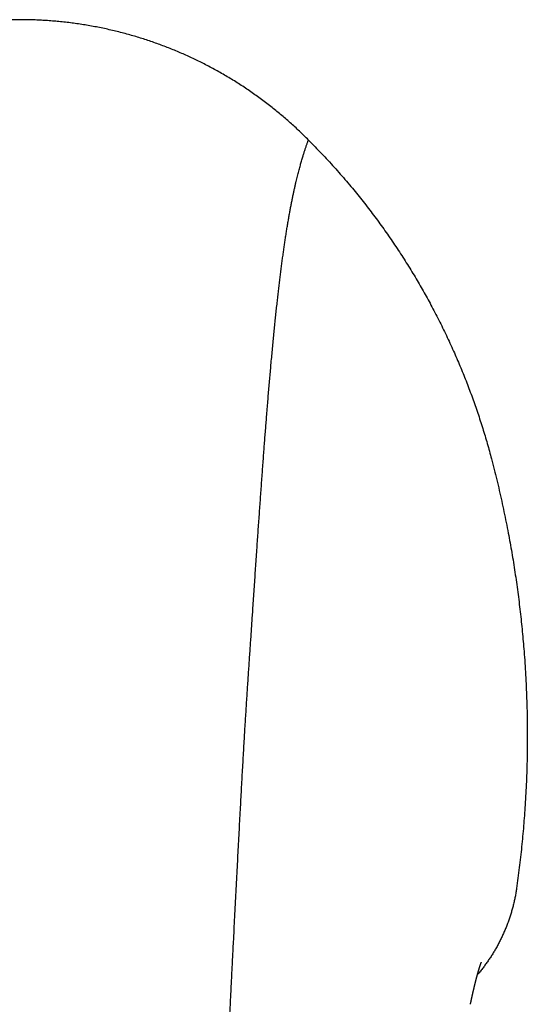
# Model space of a CAD drawing. Header units: millimetres. Extents: x 8 to 724, y 12 to 519.
# Tile 19 of 25: x 377 to 422, y 200 to 287. Entities that reach past the tile are written whole.
import ezdxf

# ---------------------------------------------------------------- set-up
doc = ezdxf.new("R2010")
doc.units = ezdxf.units.MM

msp = doc.modelspace()

# ---------------------------------------------------------------- linework, layer by layer
at = {"color": 7, "linetype": 'Continuous', "lineweight": 30}
for points, knots in [([(402.537, 276.205), (402.405, 276.337), (402.143, 276.6), (401.741, 276.986), (401.334, 277.366), (400.92, 277.74), (400.502, 278.107), (400.077, 278.468), (399.646, 278.822), (399.204, 279.175), (398.749, 279.527), (398.281, 279.876), (397.808, 280.217), (397.329, 280.551), (396.845, 280.878), (396.355, 281.196), (395.861, 281.506), (395.361, 281.808), (394.857, 282.102), (394.348, 282.388), (393.834, 282.665), (393.326, 282.929), (392.823, 283.18), (392.328, 283.419), (391.828, 283.65), (391.325, 283.873), (390.816, 284.089), (390.303, 284.298), (389.784, 284.5), (389.262, 284.694), (388.737, 284.88), (388.21, 285.057), (387.68, 285.227), (387.147, 285.388), (386.605, 285.543), (386.051, 285.692), (385.487, 285.833), (384.921, 285.966), (384.352, 286.09), (383.782, 286.204), (383.21, 286.309), (382.636, 286.405), (382.061, 286.492), (381.484, 286.569), (380.906, 286.637), (380.327, 286.695), (379.757, 286.744), (379.197, 286.782), (378.649, 286.812), (378.099, 286.833), (377.55, 286.845), (376.998, 286.849), (376.443, 286.845), (375.887, 286.832), (375.331, 286.811), (374.775, 286.781), (374.22, 286.742), (373.666, 286.694), (373.112, 286.639), (372.552, 286.573), (371.984, 286.498), (371.409, 286.412), (370.835, 286.317), (370.263, 286.213), (369.692, 286.099), (369.123, 285.976), (368.556, 285.844), (367.992, 285.703), (367.43, 285.553), (366.871, 285.393), (366.313, 285.225), (365.768, 285.05), (365.237, 284.871), (364.718, 284.687), (364.203, 284.495), (363.691, 284.295), (363.179, 284.087), (362.669, 283.87), (362.159, 283.644), (361.654, 283.41), (361.152, 283.168), (360.653, 282.919), (360.159, 282.662), (359.669, 282.397), (359.174, 282.12), (358.677, 281.831), (358.178, 281.53), (357.683, 281.22), (357.193, 280.903), (356.708, 280.577), (356.229, 280.244), (355.755, 279.903), (355.287, 279.554), (354.825, 279.198), (354.368, 278.834), (353.917, 278.463), (353.481, 278.092), (353.059, 277.721), (352.651, 277.352), (352.249, 276.976), (351.853, 276.595), (351.593, 276.335), (351.463, 276.205)], [0, 0, 0, 0, 0.009817, 0.019629, 0.029437, 0.039244, 0.049053, 0.058866, 0.068684, 0.078498, 0.088775, 0.099048, 0.109322, 0.119599, 0.129884, 0.140166, 0.150444, 0.160718, 0.170993, 0.181271, 0.191556, 0.201839, 0.211529, 0.221217, 0.230903, 0.240592, 0.250284, 0.260093, 0.269896, 0.279695, 0.289493, 0.299291, 0.309093, 0.318886, 0.328667, 0.338908, 0.349147, 0.359387, 0.369629, 0.379878, 0.390125, 0.400366, 0.410604, 0.420843, 0.431084, 0.441341, 0.451611, 0.46129, 0.470966, 0.480642, 0.490319, 0.5, 0.509806, 0.519607, 0.529403, 0.539199, 0.548995, 0.558795, 0.568586, 0.578366, 0.588607, 0.598845, 0.609083, 0.619325, 0.629574, 0.639821, 0.650063, 0.660303, 0.670542, 0.680784, 0.691042, 0.701315, 0.710996, 0.720675, 0.730352, 0.740032, 0.749716, 0.759534, 0.769346, 0.779154, 0.788961, 0.798769, 0.808581, 0.818399, 0.828214, 0.838491, 0.848765, 0.85904, 0.869318, 0.879603, 0.889884, 0.900161, 0.910435, 0.920709, 0.930986, 0.941269, 0.951551, 0.961241, 0.970928, 0.980616, 0.990306, 1, 1, 1, 1]), ([(392.669, 114.265), (392.679, 114.714), (392.699, 115.608), (392.73, 116.943), (392.76, 118.264), (392.79, 119.571), (392.821, 120.866), (392.851, 122.147), (392.881, 123.416), (392.912, 124.691), (392.944, 125.972), (392.975, 127.26), (393.007, 128.534), (393.039, 129.794), (393.071, 131.04), (393.102, 132.273), (393.134, 133.493), (393.166, 134.7), (393.198, 135.893), (393.229, 137.074), (393.261, 138.242), (393.292, 139.375), (393.323, 140.475), (393.353, 141.542), (393.383, 142.598), (393.413, 143.643), (393.443, 144.697), (393.475, 145.762), (393.506, 146.835), (393.538, 147.897), (393.57, 148.948), (393.602, 149.987), (393.635, 151.075), (393.671, 152.21), (393.708, 153.392), (393.746, 154.559), (393.783, 155.719), (393.821, 156.872), (393.859, 158.017), (393.898, 159.149), (393.936, 160.266), (393.974, 161.369), (394.012, 162.458), (394.051, 163.533), (394.089, 164.594), (394.127, 165.641), (394.165, 166.675), (394.203, 167.698), (394.241, 168.702), (394.279, 169.688), (394.316, 170.657), (394.354, 171.616), (394.393, 172.622), (394.435, 173.676), (394.48, 174.777), (394.525, 175.863), (394.569, 176.936), (394.614, 177.996), (394.658, 179.044), (394.703, 180.08), (394.748, 181.104), (394.792, 182.117), (394.837, 183.12), (394.881, 184.113), (394.929, 185.154), (394.978, 186.243), (395.031, 187.378), (395.083, 188.503), (395.139, 189.683), (395.198, 190.918), (395.26, 192.207), (395.322, 193.485), (395.384, 194.754), (395.446, 196.014), (395.507, 197.267), (395.571, 198.554), (395.638, 199.877), (395.706, 201.234), (395.774, 202.586), (395.842, 203.934), (395.906, 205.201), (395.967, 206.391), (396.023, 207.503), (396.08, 208.612), (396.137, 209.716), (396.194, 210.816), (396.249, 211.89), (396.304, 212.938), (396.357, 213.96), (396.411, 214.974), (396.464, 215.981), (396.516, 216.949), (396.566, 217.878), (396.615, 218.767), (396.663, 219.647), (396.712, 220.516), (396.761, 221.374), (396.809, 222.219), (396.856, 223.029), (396.902, 223.802), (396.947, 224.541), (396.991, 225.266), (397.036, 225.977), (397.081, 226.675), (397.125, 227.36), (397.17, 228.032), (397.215, 228.695), (397.259, 229.351), (397.304, 230.006), (397.349, 230.661), (397.392, 231.306), (397.435, 231.94), (397.477, 232.564), (397.519, 233.19), (397.561, 233.816), (397.608, 234.509), (397.659, 235.267), (397.714, 236.089), (397.769, 236.909), (397.824, 237.726), (397.88, 238.541), (397.935, 239.352), (397.989, 240.137), (398.041, 240.896), (398.091, 241.629), (398.142, 242.358), (398.193, 243.083), (398.243, 243.803), (398.294, 244.517), (398.345, 245.226), (398.395, 245.929), (398.446, 246.625), (398.497, 247.315), (398.547, 247.997), (398.597, 248.659), (398.646, 249.301), (398.693, 249.924), (398.741, 250.539), (398.789, 251.147), (398.839, 251.778), (398.892, 252.432), (398.947, 253.106), (399.002, 253.769), (399.058, 254.422), (399.113, 255.064), (399.168, 255.695), (399.225, 256.335), (399.284, 256.983), (399.345, 257.638), (399.406, 258.279), (399.467, 258.906), (399.527, 259.519), (399.588, 260.118), (399.649, 260.702), (399.71, 261.273), (399.77, 261.83), (399.831, 262.37), (399.891, 262.894), (399.951, 263.402), (400.01, 263.898), (400.071, 264.387), (400.132, 264.869), (400.194, 265.343), (400.256, 265.805), (400.318, 266.254), (400.379, 266.691), (400.441, 267.116), (400.505, 267.543), (400.571, 267.97), (400.639, 268.397), (400.708, 268.81), (400.776, 269.21), (400.844, 269.598), (400.912, 269.973), (400.98, 270.336), (401.048, 270.688), (401.116, 271.028), (401.184, 271.355), (401.251, 271.67), (401.318, 271.974), (401.385, 272.268), (401.448, 272.538), (401.508, 272.788), (401.565, 273.017), (401.622, 273.241), (401.679, 273.459), (401.735, 273.672), (401.791, 273.877), (401.846, 274.072), (401.899, 274.26), (401.953, 274.443), (402.006, 274.623), (402.057, 274.788), (402.104, 274.941), (402.149, 275.082), (402.193, 275.22), (402.238, 275.356), (402.282, 275.489), (402.326, 275.617), (402.369, 275.741), (402.411, 275.86), (402.453, 275.977), (402.495, 276.093), (402.523, 276.168), (402.537, 276.205)], [0, 0, 0, 0, 0.005627, 0.011196, 0.01671, 0.022167, 0.027569, 0.032916, 0.038208, 0.043446, 0.048875, 0.054246, 0.059559, 0.064815, 0.070013, 0.075155, 0.080242, 0.085273, 0.09025, 0.095172, 0.100041, 0.104857, 0.10935, 0.113797, 0.118198, 0.122554, 0.126866, 0.13139, 0.135866, 0.140293, 0.144671, 0.149003, 0.153287, 0.158278, 0.163204, 0.168069, 0.172872, 0.177712, 0.18249, 0.187208, 0.191866, 0.196467, 0.201011, 0.205499, 0.209923, 0.214294, 0.218614, 0.222882, 0.227101, 0.231197, 0.235248, 0.239254, 0.243217, 0.247879, 0.252484, 0.257033, 0.261528, 0.265972, 0.270367, 0.274715, 0.279019, 0.28328, 0.287501, 0.291684, 0.295832, 0.300677, 0.305479, 0.310243, 0.31497, 0.3205, 0.32599, 0.331449, 0.336881, 0.342292, 0.347688, 0.353075, 0.358995, 0.364914, 0.370836, 0.376768, 0.382714, 0.387682, 0.392659, 0.397648, 0.402646, 0.407654, 0.412671, 0.417408, 0.422147, 0.426884, 0.431615, 0.436335, 0.440613, 0.444876, 0.44912, 0.453338, 0.457527, 0.461681, 0.465795, 0.469526, 0.473215, 0.476857, 0.480452, 0.483995, 0.487484, 0.490919, 0.494318, 0.497705, 0.501103, 0.504535, 0.508008, 0.511318, 0.514661, 0.518034, 0.521437, 0.524867, 0.529415, 0.534003, 0.53863, 0.543295, 0.547996, 0.552734, 0.557508, 0.561915, 0.566351, 0.570815, 0.575305, 0.57982, 0.584359, 0.588921, 0.593504, 0.598106, 0.602727, 0.607365, 0.612019, 0.616421, 0.620836, 0.625262, 0.629698, 0.634144, 0.6393, 0.644466, 0.649642, 0.654828, 0.660021, 0.665222, 0.670428, 0.67616, 0.681897, 0.687637, 0.693378, 0.699119, 0.70486, 0.710601, 0.716342, 0.722084, 0.727828, 0.733471, 0.739116, 0.744764, 0.750416, 0.756278, 0.762145, 0.768016, 0.773892, 0.779774, 0.785662, 0.791557, 0.79805, 0.804553, 0.811066, 0.81759, 0.824125, 0.830672, 0.837232, 0.843806, 0.850399, 0.857015, 0.86354, 0.870095, 0.876685, 0.883314, 0.888972, 0.894664, 0.900391, 0.906157, 0.911963, 0.917813, 0.923371, 0.928973, 0.93462, 0.940316, 0.946063, 0.950893, 0.95576, 0.960667, 0.965615, 0.970606, 0.97564, 0.980427, 0.985256, 0.990127, 0.995041, 1, 1, 1, 1]), ([(402.537, 276.205), (402.731, 276.01), (403.118, 275.619), (403.69, 275.023), (404.254, 274.42), (404.809, 273.809), (405.356, 273.192), (405.895, 272.568), (406.411, 271.954), (406.905, 271.351), (407.376, 270.761), (407.841, 270.164), (408.298, 269.563), (408.748, 268.955), (409.191, 268.342), (409.626, 267.724), (410.053, 267.101), (410.474, 266.472), (410.886, 265.838), (411.291, 265.199), (411.681, 264.568), (412.056, 263.943), (412.416, 263.327), (412.77, 262.707), (413.116, 262.083), (413.462, 261.442), (413.807, 260.785), (414.151, 260.111), (414.486, 259.433), (414.813, 258.751), (415.131, 258.066), (415.435, 257.39), (415.726, 256.723), (416.003, 256.067), (416.273, 255.407), (416.535, 254.744), (416.79, 254.079), (417.037, 253.41), (417.276, 252.739), (417.508, 252.065), (417.732, 251.388), (417.947, 250.712), (418.153, 250.038), (418.351, 249.366), (418.541, 248.691), (418.661, 248.24), (418.722, 248.014)], [0, 0, 0, 0, 0.025119, 0.050227, 0.075327, 0.10042, 0.125506, 0.150587, 0.175664, 0.198648, 0.22163, 0.244611, 0.267592, 0.290574, 0.313557, 0.336542, 0.359531, 0.382524, 0.405521, 0.428524, 0.451533, 0.473234, 0.494943, 0.516654, 0.538359, 0.560056, 0.583062, 0.606062, 0.629057, 0.652047, 0.675034, 0.698018, 0.719687, 0.741355, 0.763023, 0.784691, 0.806361, 0.828032, 0.849706, 0.871383, 0.893063, 0.914749, 0.936052, 0.957362, 0.978677, 1, 1, 1, 1]), ([(418.723, 248.014), (418.803, 247.704), (418.964, 247.083), (419.194, 246.15), (419.416, 245.214), (419.627, 244.277), (419.83, 243.337), (420.023, 242.396), (420.201, 241.479), (420.366, 240.587), (420.518, 239.72), (420.662, 238.851), (420.799, 237.981), (420.927, 237.11), (421.047, 236.237), (421.16, 235.364), (421.264, 234.489), (421.36, 233.614), (421.449, 232.737), (421.529, 231.86), (421.606, 230.93), (421.677, 229.946), (421.741, 228.909), (421.793, 227.872), (421.833, 226.886), (421.861, 225.953), (421.879, 225.072), (421.889, 224.191), (421.891, 223.311), (421.885, 222.43), (421.871, 221.497), (421.845, 220.512), (421.807, 219.475), (421.758, 218.438), (421.7, 217.439), (421.634, 216.478), (421.562, 215.554), (421.481, 214.63), (421.391, 213.708), (421.292, 212.786), (421.184, 211.865), (421.068, 210.945), (420.983, 210.332), (420.94, 210.026)], [0, 0, 0, 0, 0.025106, 0.050206, 0.075302, 0.100393, 0.12548, 0.150565, 0.175647, 0.198637, 0.221626, 0.244614, 0.267602, 0.290591, 0.31358, 0.336571, 0.359563, 0.382557, 0.405554, 0.428555, 0.451558, 0.478675, 0.505798, 0.532919, 0.560033, 0.583035, 0.606034, 0.62903, 0.652023, 0.675014, 0.698004, 0.725098, 0.752191, 0.779284, 0.806378, 0.830571, 0.854765, 0.878962, 0.903161, 0.927364, 0.951571, 0.975783, 1, 1, 1, 1]), ([(420.94, 210.026), (420.921, 209.902), (420.884, 209.655), (420.816, 209.286), (420.739, 208.919), (420.654, 208.555), (420.559, 208.192), (420.455, 207.831), (420.342, 207.473), (420.218, 207.113), (420.083, 206.751), (419.937, 206.387), (419.781, 206.027), (419.616, 205.671), (419.441, 205.319), (419.26, 204.977), (419.073, 204.645), (418.881, 204.324), (418.681, 204.007), (418.474, 203.695), (418.259, 203.389), (418.035, 203.088), (417.804, 202.792), (417.621, 202.567), (417.513, 202.442), (417.487, 202.412)], [0, 0, 0, 0, 0.044323, 0.088578, 0.132795, 0.176999, 0.22122, 0.265485, 0.309821, 0.354117, 0.400438, 0.446714, 0.492977, 0.539258, 0.58559, 0.632003, 0.676255, 0.72045, 0.764616, 0.80878, 0.85297, 0.897214, 0.941539, 0.985862, 1, 1, 1, 1]), ([(416.863, 199.778), (416.864, 199.782), (416.866, 199.791), (416.869, 199.804), (416.871, 199.817), (416.874, 199.829), (416.877, 199.842), (416.879, 199.854), (416.881, 199.864), (416.883, 199.873), (416.885, 199.882), (416.888, 199.895), (416.891, 199.908), (416.894, 199.923), (416.897, 199.938), (416.9, 199.951), (416.903, 199.964), (416.905, 199.978), (416.908, 199.992), (416.911, 200.006), (416.914, 200.018), (416.916, 200.028), (416.918, 200.038), (416.921, 200.05), (416.924, 200.063), (416.927, 200.077), (416.93, 200.093), (416.933, 200.108), (416.936, 200.119), (416.937, 200.127), (416.939, 200.134), (416.94, 200.141), (416.942, 200.148), (416.944, 200.157), (416.946, 200.168), (416.949, 200.181), (416.952, 200.194), (416.954, 200.206), (416.957, 200.218), (416.96, 200.232), (416.963, 200.248), (416.967, 200.264), (416.97, 200.278), (416.972, 200.289), (416.975, 200.299), (416.976, 200.308), (416.979, 200.318), (416.981, 200.328), (416.983, 200.339), (416.986, 200.351), (416.988, 200.362), (416.991, 200.374), (416.993, 200.383), (416.995, 200.391), (416.997, 200.4), (416.999, 200.41), (417.001, 200.422), (417.004, 200.433), (417.007, 200.445), (417.009, 200.457), (417.012, 200.47), (417.014, 200.481), (417.016, 200.489), (417.018, 200.497), (417.02, 200.504), (417.021, 200.513), (417.024, 200.523), (417.026, 200.533), (417.028, 200.542), (417.03, 200.55), (417.031, 200.556), (417.033, 200.564), (417.035, 200.572), (417.037, 200.582), (417.039, 200.593), (417.042, 200.603), (417.044, 200.613), (417.046, 200.625), (417.049, 200.636), (417.052, 200.648), (417.054, 200.66), (417.057, 200.673), (417.06, 200.686), (417.063, 200.699), (417.066, 200.712), (417.069, 200.726), (417.072, 200.74), (417.075, 200.754), (417.078, 200.766), (417.081, 200.777), (417.083, 200.786), (417.085, 200.794), (417.086, 200.8), (417.088, 200.808), (417.09, 200.818), (417.093, 200.83), (417.095, 200.841), (417.098, 200.852), (417.1, 200.861), (417.102, 200.87), (417.104, 200.88), (417.106, 200.889), (417.109, 200.899), (417.111, 200.911), (417.114, 200.922), (417.116, 200.932), (417.118, 200.941), (417.12, 200.948), (417.122, 200.955), (417.124, 200.964), (417.126, 200.974), (417.128, 200.985), (417.131, 200.995), (417.133, 201.004), (417.135, 201.012), (417.136, 201.02), (417.138, 201.029), (417.141, 201.038), (417.143, 201.048), (417.145, 201.059), (417.148, 201.069), (417.15, 201.079), (417.152, 201.088), (417.154, 201.095), (417.156, 201.102), (417.158, 201.111), (417.16, 201.121), (417.163, 201.132), (417.165, 201.142), (417.167, 201.151), (417.169, 201.16), (417.171, 201.169), (417.173, 201.178), (417.176, 201.187), (417.178, 201.198), (417.181, 201.21), (417.184, 201.221), (417.186, 201.23), (417.188, 201.238), (417.189, 201.245), (417.191, 201.251), (417.192, 201.258), (417.194, 201.266), (417.196, 201.274), (417.198, 201.283), (417.201, 201.293), (417.203, 201.302), (417.205, 201.309), (417.207, 201.317), (417.209, 201.327), (417.212, 201.339), (417.215, 201.352), (417.218, 201.365), (417.221, 201.377), (417.223, 201.387), (417.225, 201.395), (417.227, 201.402), (417.229, 201.409), (417.23, 201.417), (417.233, 201.427), (417.235, 201.437), (417.237, 201.446), (417.239, 201.454), (417.241, 201.462), (417.244, 201.472), (417.246, 201.483), (417.249, 201.493), (417.251, 201.502), (417.253, 201.51), (417.255, 201.518), (417.257, 201.528), (417.26, 201.538), (417.262, 201.548), (417.265, 201.559), (417.267, 201.569), (417.27, 201.578), (417.272, 201.585), (417.273, 201.592), (417.275, 201.598), (417.276, 201.605), (417.278, 201.612), (417.28, 201.62), (417.282, 201.629), (417.285, 201.638), (417.287, 201.646), (417.288, 201.653), (417.29, 201.659), (417.292, 201.666), (417.294, 201.674), (417.296, 201.683), (417.298, 201.691), (417.3, 201.698), (417.301, 201.705), (417.303, 201.713), (417.306, 201.722), (417.308, 201.733), (417.311, 201.745), (417.314, 201.757), (417.317, 201.768), (417.32, 201.778), (417.322, 201.786), (417.323, 201.793), (417.325, 201.8), (417.327, 201.807), (417.329, 201.815), (417.331, 201.824), (417.333, 201.833), (417.336, 201.841), (417.337, 201.848), (417.339, 201.856), (417.341, 201.864), (417.344, 201.873), (417.346, 201.882), (417.348, 201.889), (417.349, 201.896), (417.351, 201.902), (417.353, 201.908), (417.354, 201.915), (417.357, 201.923), (417.359, 201.934), (417.362, 201.945), (417.365, 201.955), (417.367, 201.964), (417.369, 201.972), (417.371, 201.979), (417.372, 201.984), (417.374, 201.99), (417.375, 201.997), (417.377, 202.004), (417.379, 202.012), (417.381, 202.019), (417.383, 202.025), (417.384, 202.03), (417.386, 202.036), (417.387, 202.041), (417.389, 202.047), (417.39, 202.054), (417.393, 202.062), (417.395, 202.07), (417.397, 202.078), (417.399, 202.085), (417.4, 202.092), (417.402, 202.1), (417.405, 202.108), (417.407, 202.118), (417.409, 202.126), (417.411, 202.134), (417.413, 202.141), (417.415, 202.147), (417.417, 202.154), (417.419, 202.161), (417.421, 202.168), (417.423, 202.176), (417.424, 202.182), (417.426, 202.188), (417.427, 202.193), (417.429, 202.2), (417.431, 202.208), (417.434, 202.217), (417.436, 202.226), (417.439, 202.236), (417.441, 202.245), (417.443, 202.253), (417.445, 202.26), (417.447, 202.266), (417.448, 202.272), (417.45, 202.278), (417.452, 202.286), (417.455, 202.295), (417.457, 202.303), (417.459, 202.31), (417.46, 202.316), (417.462, 202.322), (417.463, 202.327), (417.465, 202.334), (417.467, 202.341), (417.469, 202.349), (417.471, 202.355), (417.473, 202.361), (417.474, 202.366), (417.475, 202.371), (417.477, 202.377), (417.479, 202.383), (417.48, 202.39), (417.482, 202.397), (417.484, 202.404), (417.486, 202.411), (417.488, 202.416), (417.491, 202.427), (417.495, 202.442), (417.5, 202.462), (417.506, 202.482), (417.511, 202.501), (417.515, 202.516), (417.518, 202.526), (417.521, 202.534), (417.523, 202.541), (417.525, 202.548), (417.527, 202.555), (417.528, 202.561), (417.53, 202.567), (417.532, 202.573), (417.534, 202.58), (417.536, 202.587), (417.538, 202.597), (417.542, 202.608), (417.546, 202.623), (417.55, 202.638), (417.554, 202.652), (417.558, 202.667), (417.562, 202.679), (417.565, 202.688), (417.566, 202.694), (417.568, 202.699), (417.57, 202.705), (417.571, 202.711), (417.574, 202.719), (417.576, 202.728), (417.579, 202.737), (417.581, 202.745), (417.583, 202.752), (417.585, 202.758), (417.587, 202.764), (417.589, 202.77), (417.591, 202.777), (417.592, 202.783), (417.594, 202.789), (417.596, 202.795), (417.598, 202.801), (417.6, 202.808), (417.602, 202.814), (417.604, 202.82), (417.605, 202.826), (417.607, 202.83), (417.608, 202.835), (417.609, 202.839), (417.611, 202.844), (417.612, 202.85), (417.614, 202.856), (417.616, 202.862), (417.618, 202.867), (417.619, 202.872), (417.62, 202.876), (417.622, 202.881), (417.623, 202.886), (417.625, 202.891), (417.627, 202.897), (417.628, 202.902), (417.63, 202.907), (417.631, 202.911), (417.633, 202.917), (417.634, 202.922), (417.636, 202.929), (417.638, 202.936), (417.641, 202.943), (417.643, 202.949), (417.644, 202.954), (417.645, 202.958), (417.646, 202.961), (417.647, 202.965), (417.649, 202.969), (417.65, 202.974), (417.652, 202.979), (417.654, 202.985), (417.655, 202.989), (417.656, 202.994), (417.658, 202.998), (417.659, 203.002), (417.66, 203.006), (417.662, 203.011), (417.663, 203.016), (417.665, 203.021), (417.666, 203.026), (417.668, 203.031), (417.669, 203.035), (417.67, 203.038), (417.672, 203.042), (417.673, 203.046), (417.674, 203.051), (417.676, 203.055), (417.677, 203.06), (417.679, 203.065), (417.68, 203.069), (417.681, 203.073), (417.682, 203.076), (417.683, 203.079), (417.684, 203.083), (417.686, 203.087), (417.687, 203.091), (417.689, 203.096), (417.69, 203.101), (417.692, 203.106), (417.693, 203.111), (417.695, 203.115), (417.696, 203.12), (417.698, 203.125), (417.7, 203.13), (417.701, 203.136), (417.703, 203.141), (417.705, 203.147), (417.706, 203.151), (417.708, 203.156), (417.709, 203.16), (417.711, 203.166), (417.713, 203.171), (417.715, 203.176), (417.717, 203.182), (417.718, 203.186), (417.719, 203.191), (417.721, 203.197), (417.723, 203.203), (417.725, 203.209), (417.727, 203.214), (417.729, 203.22), (417.731, 203.225), (417.733, 203.231), (417.735, 203.238), (417.737, 203.245), (417.739, 203.251), (417.741, 203.255), (417.742, 203.26), (417.744, 203.263), (417.745, 203.268), (417.747, 203.272), (417.748, 203.277), (417.749, 203.28), (417.751, 203.284), (417.752, 203.286), (417.752, 203.289), (417.753, 203.292), (417.755, 203.295), (417.756, 203.299), (417.757, 203.303), (417.758, 203.307), (417.76, 203.311), (417.761, 203.315), (417.763, 203.319), (417.764, 203.322), (417.765, 203.325), (417.766, 203.329), (417.767, 203.332), (417.768, 203.335), (417.769, 203.338), (417.771, 203.342), (417.772, 203.346), (417.774, 203.35), (417.775, 203.353), (417.776, 203.356), (417.777, 203.359), (417.778, 203.362), (417.779, 203.365), (417.78, 203.368), (417.781, 203.371), (417.782, 203.373), (417.783, 203.375), (417.783, 203.378), (417.785, 203.381), (417.786, 203.384), (417.787, 203.388), (417.788, 203.391), (417.79, 203.395), (417.79, 203.397), (417.791, 203.399), (417.792, 203.401), (417.793, 203.403), (417.793, 203.405), (417.794, 203.407), (417.795, 203.41), (417.796, 203.412), (417.797, 203.415), (417.798, 203.418), (417.799, 203.42), (417.8, 203.423), (417.801, 203.427), (417.803, 203.43), (417.804, 203.434), (417.805, 203.438), (417.807, 203.442), (417.808, 203.446), (417.81, 203.449), (417.81, 203.451), (417.811, 203.453), (417.812, 203.455), (417.813, 203.457), (417.813, 203.458), (417.814, 203.46), (417.814, 203.461), (417.814, 203.462), (417.815, 203.463), (417.816, 203.465), (417.816, 203.466), (417.817, 203.468), (417.818, 203.47), (417.818, 203.472), (417.819, 203.474), (417.82, 203.475), (417.82, 203.477), (417.821, 203.478), (417.821, 203.48), (417.822, 203.481), (417.822, 203.482), (417.823, 203.483), (417.823, 203.485), (417.824, 203.486), (417.825, 203.488), (417.825, 203.49), (417.826, 203.491), (417.826, 203.492), (417.827, 203.493), (417.827, 203.494), (417.827, 203.495), (417.828, 203.496), (417.828, 203.497), (417.828, 203.498), (417.829, 203.499), (417.829, 203.5), (417.829, 203.5), (417.83, 203.501), (417.83, 203.502), (417.83, 203.503), (417.831, 203.504), (417.831, 203.504), (417.831, 203.505), (417.831, 203.505), (417.831, 203.505), (417.832, 203.506), (417.832, 203.506), (417.832, 203.506), (417.832, 203.507), (417.832, 203.507), (417.832, 203.507), (417.832, 203.508), (417.833, 203.508), (417.833, 203.509), (417.833, 203.509), (417.833, 203.509), (417.833, 203.509), (417.833, 203.509), (417.833, 203.51), (417.833, 203.51), (417.833, 203.51), (417.833, 203.51), (417.833, 203.51), (417.833, 203.51), (417.833, 203.51)], [0, 0, 0, 0, 0.001582, 0.003472, 0.004921, 0.006521, 0.008266, 0.009844, 0.011085, 0.012027, 0.013294, 0.014871, 0.016759, 0.018696, 0.020663, 0.02238, 0.023936, 0.025703, 0.027719, 0.029606, 0.03111, 0.032334, 0.033713, 0.035229, 0.036894, 0.038794, 0.040947, 0.043312, 0.044577, 0.04561, 0.04642, 0.047277, 0.048298, 0.049481, 0.050828, 0.052802, 0.054597, 0.0562, 0.05761, 0.059614, 0.06188, 0.0641, 0.065971, 0.067675, 0.068866, 0.070056, 0.071317, 0.072862, 0.074286, 0.075893, 0.077654, 0.079227, 0.080539, 0.08159, 0.082779, 0.084221, 0.08589, 0.087495, 0.088958, 0.090986, 0.092684, 0.094219, 0.095616, 0.096435, 0.097422, 0.098653, 0.100127, 0.101704, 0.103017, 0.104047, 0.104921, 0.105973, 0.107222, 0.108638, 0.110202, 0.111684, 0.113049, 0.114892, 0.116507, 0.118194, 0.120011, 0.121862, 0.123673, 0.125738, 0.127683, 0.129613, 0.131889, 0.133741, 0.135718, 0.13745, 0.138877, 0.139785, 0.140686, 0.14183, 0.143218, 0.145303, 0.147078, 0.148557, 0.149986, 0.151441, 0.152711, 0.154141, 0.155737, 0.1575, 0.159345, 0.160956, 0.162231, 0.163271, 0.164299, 0.165652, 0.167329, 0.169177, 0.170733, 0.172006, 0.173223, 0.174481, 0.175789, 0.177252, 0.178901, 0.180542, 0.182318, 0.183952, 0.185345, 0.186496, 0.187471, 0.188677, 0.190459, 0.192359, 0.194025, 0.19546, 0.196845, 0.198273, 0.199668, 0.201228, 0.202986, 0.204943, 0.206886, 0.208389, 0.20964, 0.21065, 0.211674, 0.212823, 0.214097, 0.215464, 0.217038, 0.218686, 0.220247, 0.221531, 0.2226, 0.224247, 0.226347, 0.228768, 0.230966, 0.232966, 0.234676, 0.236217, 0.237199, 0.238268, 0.239649, 0.241345, 0.243222, 0.244819, 0.246097, 0.247457, 0.249205, 0.251277, 0.253097, 0.254527, 0.255894, 0.257375, 0.259052, 0.260989, 0.262719, 0.264632, 0.26652, 0.268131, 0.269485, 0.270587, 0.271718, 0.272935, 0.274249, 0.27571, 0.277354, 0.279133, 0.280684, 0.281817, 0.282846, 0.284095, 0.285576, 0.287265, 0.288826, 0.290154, 0.291249, 0.292747, 0.294506, 0.296516, 0.298759, 0.301224, 0.303451, 0.305272, 0.306725, 0.308138, 0.309296, 0.310553, 0.312079, 0.313882, 0.315789, 0.317368, 0.318649, 0.320038, 0.321731, 0.323652, 0.325345, 0.326769, 0.327981, 0.329189, 0.33039, 0.331677, 0.333334, 0.335394, 0.337893, 0.340027, 0.341797, 0.343313, 0.344694, 0.345938, 0.346914, 0.348207, 0.349817, 0.351514, 0.352956, 0.354138, 0.355229, 0.356305, 0.357446, 0.358661, 0.360091, 0.361754, 0.363627, 0.365342, 0.366765, 0.368048, 0.369574, 0.371661, 0.373681, 0.375501, 0.377127, 0.378574, 0.379926, 0.381224, 0.382773, 0.384544, 0.386172, 0.387549, 0.388674, 0.389941, 0.391421, 0.393124, 0.395089, 0.39731, 0.399437, 0.401583, 0.403343, 0.404877, 0.406285, 0.407446, 0.408894, 0.410823, 0.412935, 0.414767, 0.416315, 0.417696, 0.41898, 0.420172, 0.421655, 0.423433, 0.425346, 0.426984, 0.428305, 0.429415, 0.430587, 0.431848, 0.433284, 0.434926, 0.436776, 0.43861, 0.440149, 0.441421, 0.44274, 0.447702, 0.452762, 0.457335, 0.46256, 0.466874, 0.468672, 0.470754, 0.472741, 0.474559, 0.476218, 0.477743, 0.479129, 0.4808, 0.482791, 0.484751, 0.486507, 0.49009, 0.493864, 0.498544, 0.502193, 0.505783, 0.51046, 0.51225, 0.513861, 0.515365, 0.516829, 0.518568, 0.520602, 0.52368, 0.526407, 0.528773, 0.530329, 0.532134, 0.534084, 0.53601, 0.537905, 0.539646, 0.541425, 0.543209, 0.545207, 0.547397, 0.549277, 0.551193, 0.552862, 0.554267, 0.555616, 0.556975, 0.558448, 0.560196, 0.562221, 0.56424, 0.565966, 0.567422, 0.568829, 0.570255, 0.571895, 0.573684, 0.575566, 0.577265, 0.578772, 0.580118, 0.582009, 0.583879, 0.586061, 0.588474, 0.590944, 0.593341, 0.594736, 0.595971, 0.597223, 0.598525, 0.599959, 0.601667, 0.603675, 0.605628, 0.607263, 0.608837, 0.610306, 0.611732, 0.613297, 0.615097, 0.617035, 0.618877, 0.620707, 0.622416, 0.623924, 0.625285, 0.626669, 0.628101, 0.629829, 0.631713, 0.633753, 0.63555, 0.637086, 0.638462, 0.639758, 0.640986, 0.642494, 0.644124, 0.645905, 0.647862, 0.649975, 0.651935, 0.653906, 0.655737, 0.657598, 0.659649, 0.662059, 0.664517, 0.666974, 0.669195, 0.671191, 0.673173, 0.675228, 0.677556, 0.679905, 0.68217, 0.684308, 0.686783, 0.689165, 0.691769, 0.694768, 0.697715, 0.700492, 0.702982, 0.705762, 0.70881, 0.712217, 0.715679, 0.71879, 0.721573, 0.723496, 0.725605, 0.72792, 0.730473, 0.733017, 0.735119, 0.736924, 0.7385, 0.740062, 0.741691, 0.743452, 0.745542, 0.747904, 0.750149, 0.752949, 0.755445, 0.757781, 0.760202, 0.761999, 0.763942, 0.765999, 0.768149, 0.77011, 0.771792, 0.775261, 0.778591, 0.78014, 0.782005, 0.78413, 0.786248, 0.788323, 0.790243, 0.792235, 0.794074, 0.79591, 0.797742, 0.799962, 0.802585, 0.805519, 0.808341, 0.81092, 0.813182, 0.814742, 0.8163, 0.817854, 0.819407, 0.821161, 0.823235, 0.825901, 0.828409, 0.830676, 0.832661, 0.835805, 0.838923, 0.84224, 0.845962, 0.850081, 0.854321, 0.858558, 0.862734, 0.865188, 0.867362, 0.869312, 0.871156, 0.872895, 0.874295, 0.875745, 0.877247, 0.878817, 0.880666, 0.882819, 0.885249, 0.887719, 0.8902, 0.893082, 0.895738, 0.89816, 0.900308, 0.902183, 0.903967, 0.906106, 0.908279, 0.910746, 0.913564, 0.916761, 0.919516, 0.922266, 0.924967, 0.927452, 0.929524, 0.931676, 0.933767, 0.935856, 0.93804, 0.940411, 0.942538, 0.945013, 0.947779, 0.950571, 0.953356, 0.955484, 0.957286, 0.958764, 0.960103, 0.961442, 0.96278, 0.964359, 0.966024, 0.967807, 0.969762, 0.971867, 0.974265, 0.976785, 0.979249, 0.981651, 0.983795, 0.985591, 0.987611, 0.989575, 0.991537, 0.993657, 0.995608, 0.997793, 1, 1, 1, 1])]:
    msp.add_open_spline(points, degree=3, knots=knots, dxfattribs=at)

doc.saveas('drawing.dxf')
